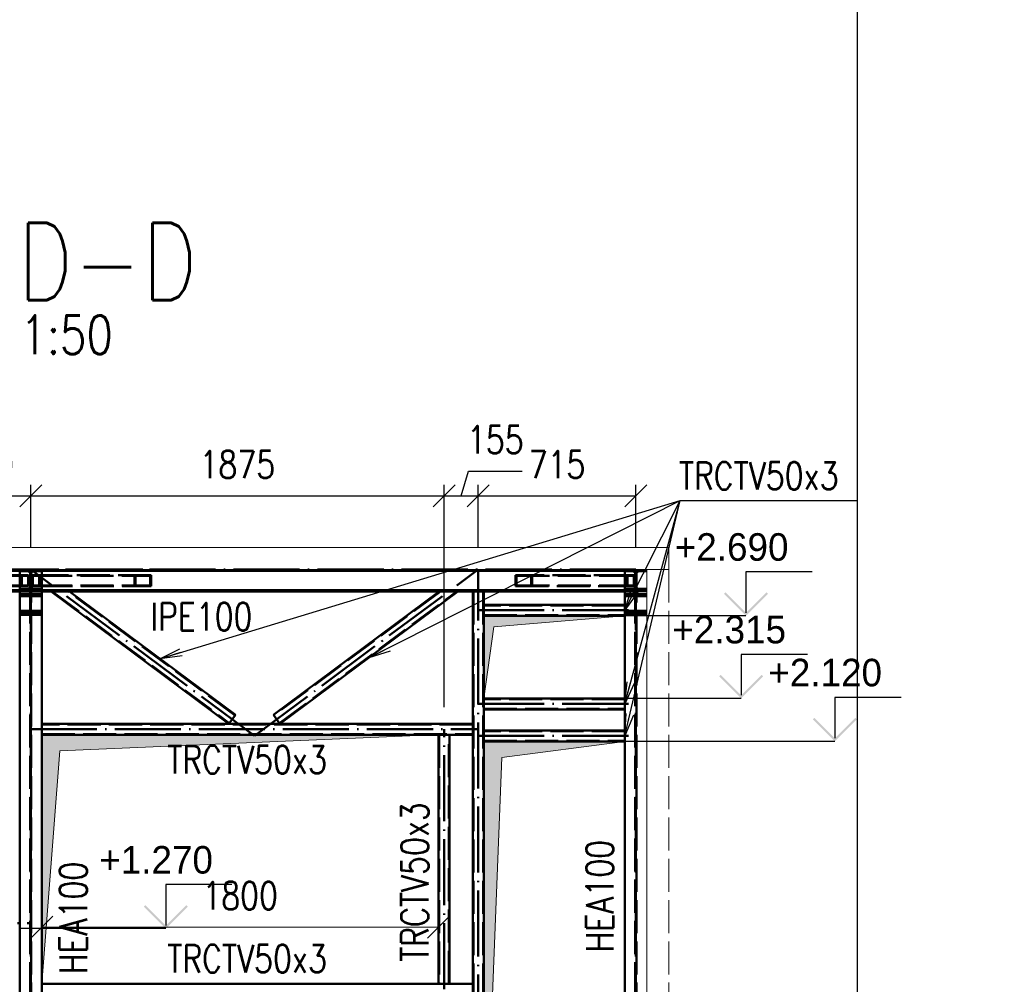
# Paper-space layout 'Layout1' of a CAD drawing. Extents: x -2 to 935, y -36 to 422.
# Tile 29 of 63: x 457 to 546, y 72 to 160. Entities that reach past the tile are written whole.
import ezdxf
from ezdxf.enums import TextEntityAlignment as Align

# ---------------------------------------------------------------- set-up
doc = ezdxf.new("R2010")
doc.units = 0
doc.linetypes.add('ACAD_ISO02W100', pattern=[15, 12, -3])
doc.linetypes.add('ACAD_ISO04W100', pattern=[30.5, 24, -3, 0.5, -3])
doc.layers.get('0').update_dxf_attribs({"linetype": 'CONTINUOUS'})
doc.layers.get('DEFPOINTS').update_dxf_attribs({"color": 132, "linetype": 'CONTINUOUS'})
doc.layers.add('RAMECEK_HP', color=251, linetype='CONTINUOUS')
for name, color, linetype, lineweight in [('SS_KOTY', 3, 'CONTINUOUS', 25), ('SS_KOTY-VYSKOVA', 140, 'CONTINUOUS', 25), ('SS_OPLASTENI-PANEL', 9, 'CONTINUOUS', 13), ('SS_PODKLADY', 9, 'CONTINUOUS', 13), ('SS_PODKLADY_KOTY', 251, 'CONTINUOUS', 13), ('SS_POPIS_PROFILU', 13, 'CONTINUOUS', 25), ('SS_SLOUPY', 143, 'CONTINUOUS', 50), ('SS_VAZNICE', 11, 'CONTINUOUS', 50), ('SS_ZTUŽENÍ', 81, 'CONTINUOUS', 50)]:
    doc.layers.add(name, color=color, linetype=linetype, lineweight=lineweight)
doc.styles.add('ROMANS', font='romans.shx', dxfattribs={"width": 0.8})
doc.styles.add('romans.shx', font='romans.shx', dxfattribs={"height": 5})
doc.dimstyles.new('A-1_(2.5)_50AS', dxfattribs={"dimtxt": 2.5, "dimasz": 2, "dimexe": 1, "dimexo": 2, "dimgap": 0, "dimtad": 0, "dimdec": 1, "dimlfac": 50, "dimrnd": 1, "dimtxsty": 'ROMANS', "dimblk1": 'OBLIQUE', "dimblk2": 'OBLIQUE', "dimsah": 1, "dimcen": 2, "dimclrd": 256, "dimclre": 256, "dimclrt": 256, "dimadec": 1, "dimazin": 2, "dimtfac": 0.714286, "dimtdec": 1, "dimtmove": 0, "dimatfit": 3, "dimldrblk": 'OPEN', "dimfxl": 1, "dimtvp": 1.142857, "dimtfill": 1, "dimtolj": 1, "dimlwd": -1, "dimlwe": -1, "dimarcsym": 0})

# ---------------------------------------------------------------- blocks, each defined once
blk = doc.blocks.new('*U6')
at = {"layer": 'DEFPOINTS'}
blk.add_lwpolyline([(743, 0), (533, 0), (533, 297), (743, 297)], close=True, dxfattribs=at)
at = {"layer": 'DEFPOINTS', "style": 'ROMANS', "width": 0.8}
blk.add_attdef('TISK', text='', height=10, dxfattribs=at).set_placement((743, -33), align=Align.RIGHT)
blk = doc.blocks.new('_Oblique')
at = {"color": 0, "linetype": 'ByBlock', "lineweight": -2}
blk.add_line((-0.5, -0.5), (0.5, 0.5), dxfattribs=at)
blk = doc.blocks.new('*D139')
at = {"layer": 'DEFPOINTS', "color": 0, "transparency": 16777216}
for p in [(457.972, 116.49), (457.972, 109.807), (449.772, 77.707)]:
    blk.add_point(p, dxfattribs=at)
at = {"layer": 'SS_KOTY', "transparency": 16777216}
for p, q in [((449.772, 79.707), (449.772, 117.49)), ((457.972, 111.807), (457.972, 117.49)), ((449.772, 116.49), (457.972, 116.49))]:
    blk.add_line(p, q, dxfattribs=at)
at = {"layer": 'SS_KOTY', "transparency": 16777216, "xscale": 2, "yscale": 2, "zscale": 2, "rotation": 180}
blk.add_blockref('_Oblique', (449.772, 116.49), dxfattribs=at)
at = {"layer": 'SS_KOTY', "transparency": 16777216, "xscale": 2, "yscale": 2, "zscale": 2}
blk.add_blockref('_Oblique', (457.972, 116.49), dxfattribs=at)
at = {"layer": 'SS_KOTY', "transparency": 16777216, "insert": (453.872, 119.347), "char_height": 2.5, "attachment_point": 5, "style": 'ROMANS', "bg_fill": 3, "box_fill_scale": 1.1, "bg_fill_color": 256, "bg_fill_true_color": 13158600, "bg_fill_transparency": 0}
blk.add_mtext('\\A1;410', dxfattribs=at)
blk = doc.blocks.new('_OPEN')
at = {"color": 0, "linetype": 'ByBlock'}
for p, q in [((-1, 0.167), (0, 0)), ((0, 0), (-1, -0.167)), ((0, 0), (-1, 0))]:
    blk.add_line(p, q, dxfattribs=at)
blk = doc.blocks.new('*D140')
at = {"layer": 'DEFPOINTS', "color": 0, "transparency": 16777216}
for p in [(495.472, 116.49), (457.972, 109.807), (495.472, 95.307)]:
    blk.add_point(p, dxfattribs=at)
at = {"layer": 'SS_KOTY', "transparency": 16777216}
for p, q in [((457.972, 111.807), (457.972, 117.49)), ((495.472, 97.307), (495.472, 117.49)), ((457.972, 116.49), (495.472, 116.49))]:
    blk.add_line(p, q, dxfattribs=at)
at = {"layer": 'SS_KOTY', "transparency": 16777216, "xscale": 2, "yscale": 2, "zscale": 2, "rotation": 180}
blk.add_blockref('_Oblique', (457.972, 116.49), dxfattribs=at)
at = {"layer": 'SS_KOTY', "transparency": 16777216, "xscale": 2, "yscale": 2, "zscale": 2}
blk.add_blockref('_Oblique', (495.472, 116.49), dxfattribs=at)
at = {"layer": 'SS_KOTY', "transparency": 16777216, "insert": (476.722, 119.347), "char_height": 2.5, "attachment_point": 5, "style": 'ROMANS', "bg_fill": 3, "box_fill_scale": 1.1, "bg_fill_color": 256, "bg_fill_true_color": 13158600, "bg_fill_transparency": 0}
blk.add_mtext('\\A1;1875', dxfattribs=at)
blk = doc.blocks.new('*D141')
at = {"layer": 'DEFPOINTS', "color": 0, "transparency": 16777216}
for p in [(498.572, 116.49), (498.572, 109.807), (495.472, 95.307)]:
    blk.add_point(p, dxfattribs=at)
at = {"layer": 'SS_KOTY', "transparency": 16777216}
for p, q in [((497.022, 116.49), (497.697, 118.74)), ((497.697, 118.74), (502.554, 118.74)), ((495.472, 97.307), (495.472, 117.49)), ((498.572, 111.807), (498.572, 117.49)), ((495.472, 116.49), (498.572, 116.49))]:
    blk.add_line(p, q, dxfattribs=at)
at = {"layer": 'SS_KOTY', "transparency": 16777216, "xscale": 2, "yscale": 2, "zscale": 2, "rotation": 180}
blk.add_blockref('_Oblique', (495.472, 116.49), dxfattribs=at)
at = {"layer": 'SS_KOTY', "transparency": 16777216, "xscale": 2, "yscale": 2, "zscale": 2}
blk.add_blockref('_Oblique', (498.572, 116.49), dxfattribs=at)
at = {"layer": 'SS_KOTY', "transparency": 16777216, "insert": (500.126, 121.597), "char_height": 2.5, "attachment_point": 5, "style": 'ROMANS', "bg_fill": 3, "box_fill_scale": 1.1, "bg_fill_color": 256, "bg_fill_true_color": 13158600, "bg_fill_transparency": 0}
blk.add_mtext('\\A1;155', dxfattribs=at)
blk = doc.blocks.new('*D142')
at = {"layer": 'DEFPOINTS', "color": 0, "transparency": 16777216}
for p in [(512.872, 116.49), (498.572, 109.807), (512.872, 109.807)]:
    blk.add_point(p, dxfattribs=at)
at = {"layer": 'SS_KOTY', "transparency": 16777216}
for p, q in [((498.572, 111.807), (498.572, 117.49)), ((512.872, 111.807), (512.872, 117.49)), ((498.572, 116.49), (512.872, 116.49))]:
    blk.add_line(p, q, dxfattribs=at)
at = {"layer": 'SS_KOTY', "transparency": 16777216, "xscale": 2, "yscale": 2, "zscale": 2, "rotation": 180}
blk.add_blockref('_Oblique', (498.572, 116.49), dxfattribs=at)
at = {"layer": 'SS_KOTY', "transparency": 16777216, "xscale": 2, "yscale": 2, "zscale": 2}
blk.add_blockref('_Oblique', (512.872, 116.49), dxfattribs=at)
at = {"layer": 'SS_KOTY', "transparency": 16777216, "insert": (505.722, 119.347), "char_height": 2.5, "attachment_point": 5, "style": 'ROMANS', "bg_fill": 3, "box_fill_scale": 1.1, "bg_fill_color": 256, "bg_fill_true_color": 13158600, "bg_fill_transparency": 0}
blk.add_mtext('\\A1;715', dxfattribs=at)
blk = doc.blocks.new('*D144')
at = {"layer": 'DEFPOINTS', "color": 0, "transparency": 16777216}
for p in [(494.972, 77.349), (458.972, 72.207, 45599.36), (494.972, 72.207)]:
    blk.add_point(p, dxfattribs=at)
at = {"layer": 'SS_PODKLADY_KOTY', "transparency": 16777216}
for p, q in [((458.972, 74.207), (458.972, 78.349)), ((494.972, 74.207), (494.972, 78.349)), ((458.972, 77.349), (494.972, 77.349))]:
    blk.add_line(p, q, dxfattribs=at)
at = {"layer": 'SS_PODKLADY_KOTY', "transparency": 16777216, "xscale": 2, "yscale": 2, "zscale": 2, "rotation": 180}
blk.add_blockref('_Oblique', (458.972, 77.349), dxfattribs=at)
at = {"layer": 'SS_PODKLADY_KOTY', "transparency": 16777216, "xscale": 2, "yscale": 2, "zscale": 2}
blk.add_blockref('_Oblique', (494.972, 77.349), dxfattribs=at)
at = {"layer": 'SS_PODKLADY_KOTY', "transparency": 16777216, "insert": (476.972, 80.206), "char_height": 2.5, "attachment_point": 5, "style": 'ROMANS', "bg_fill": 3, "box_fill_scale": 1.1, "bg_fill_color": 256, "bg_fill_true_color": 13158600, "bg_fill_transparency": 0}
blk.add_mtext('\\A1;1800', dxfattribs=at)

psp = doc.layouts.get("Layout1")

# ---------------------------------------------------------------- hatches: boundary and pattern name
at = {"layer": 'SS_KOTY-VYSKOVA'}
for points in [[(521.0081, 107.7484), (520.8667, 107.607), (522.8667, 105.607), (524.8667, 107.607), (524.7253, 107.7484), (522.8667, 105.8898)], [(520.577, 100.2484), (520.4355, 100.107), (522.4355, 98.107), (524.4355, 100.107), (524.2941, 100.2484), (522.4355, 98.3898)], [(529.0775, 96.3484), (528.936, 96.207), (530.936, 94.207), (532.936, 96.207), (532.7946, 96.3484), (530.936, 94.4898)]]:
    psp.add_hatch(color=256, dxfattribs=at).paths.add_polyline_path(points)
at = {"layer": 'SS_PODKLADY'}
h = psp.add_hatch(color=256, dxfattribs=at)
h.dxf.hatch_style = 1
h.paths.add_polyline_path([(500.7142, 92.7404), (511.8723, 94.207), (499.0723, 94.207), (499.0723, 51.207)])

# ---------------------------------------------------------------- linework, layer by layer
at = {"layer": 'SS_KOTY-VYSKOVA'}
for p, q in [((528.8667, 109.607, 45599.36), (522.8667, 109.607, 45599.36)), ((522.8667, 109.607, 45599.36), (522.8667, 105.8898, 45599.36)), ((522.8667, 105.607), (511.8727, 105.607)), ((528.4355, 102.107, 45599.36), (522.4355, 102.107, 45599.36)), ((522.4355, 102.107, 45599.36), (522.4355, 98.3898, 45599.36)), ((522.4355, 98.107), (511.8727, 98.107)), ((536.936, 98.207, 45599.36), (530.936, 98.207, 45599.36)), ((530.936, 98.207, 45599.36), (530.936, 94.4898, 45599.36)), ((530.936, 94.207), (511.8731, 94.207))]:
    psp.add_line(p, q, dxfattribs=at)
at = {"layer": 'SS_OPLASTENI-PANEL', "ltscale": 0.25}
psp.add_line((515.8723, 109.807), (515.8723, 111.807), dxfattribs=at)
at = {"layer": 'SS_OPLASTENI-PANEL', "color": 9, "linetype": 'ACAD_ISO02W100', "ltscale": 0.25}
psp.add_line((515.8723, 109.807), (515.8723, 51.807), dxfattribs=at)
at = {"layer": 'SS_PODKLADY', "elevation": 45599.36}
psp.add_lwpolyline([(499.0723, 51.207), (499.0723, 94.207), (511.8723, 94.207), (500.7142, 92.7404), (499.0723, 51.207)], dxfattribs=at)
at = {"layer": 'SS_POPIS_PROFILU', "color": 0, "linetype": 'ByBlock'}
for p, q in [((511.8723, 106.107), (512.4748, 108.043)), ((511.8723, 106.107), (512.7725, 107.893)), ((513.0701, 107.7429), (511.8723, 106.107)), ((511.8723, 97.607), (512.0755, 99.6244)), ((511.8723, 97.607), (512.3971, 99.5369)), ((512.7188, 99.4494), (511.8723, 97.607)), ((511.8723, 94.707), (512.0054, 96.7302)), ((511.8723, 94.707), (512.3299, 96.6539)), ((512.6544, 96.5777), (511.8723, 94.707))]:
    psp.add_line(p, q, dxfattribs=at)
at = {"layer": 'SS_SLOUPY', "color": 7, "linetype": 'ACAD_ISO04W100', "ltscale": 0.25}
psp.add_line((512.8723, 108.887), (512.8723, 104.387), dxfattribs=at)
at = {"layer": 'SS_SLOUPY', "color": 3, "linetype": 'ACAD_ISO02W100', "ltscale": 0.25}
for p, q in [((512.5823, 108.047), (511.8723, 108.047)), ((513.8723, 107.887), (511.8723, 107.887)), ((511.8723, 107.8548), (512.8222, 107.8548)), ((512.8223, 107.5659), (511.8723, 107.5659)), ((513.8723, 107.387), (511.8723, 107.387)), ((512.9223, 107.8548), (513.8723, 107.8548)), ((513.8723, 107.5659), (512.9223, 107.5659)), ((513.8723, 108.047), (513.1623, 108.047)), ((512.8223, 106.0659), (511.8723, 106.0659)), ((511.8723, 105.887), (513.8723, 105.887)), ((513.8723, 105.687), (511.8723, 105.687)), ((513.8723, 106.0659), (512.9223, 106.0659))]:
    psp.add_line(p, q, dxfattribs=at)
at = {"layer": 'SS_SLOUPY', "color": 1, "linetype": 'Continuous', "ltscale": 0.25}
for p, q in [((511.8723, 105.607), (511.8723, 98.107)), ((511.8723, 97.107), (511.8723, 95.207)), ((511.8723, 94.207), (511.8723, 52.407)), ((456.9723, 67.207), (456.9723, 77.207))]:
    psp.add_line(p, q, dxfattribs=at)
at = {"layer": 'SS_SLOUPY', "color": 3, "linetype": 'ACAD_ISO02W100', "ltscale": 0.25, "extrusion": (-7.53634e-13, 1.81905e-12, -1)}
psp.add_arc((-512.5823, 108.287), 0.24, 180.011545, 270, dxfattribs=at)
at = {"layer": 'SS_SLOUPY', "color": 3, "linetype": 'ACAD_ISO02W100', "ltscale": 0.25, "extrusion": (1.81881e-12, 7.53511e-13, -1)}
psp.add_arc((-513.1623, 108.287, 0), 0.24, 270, 0, dxfattribs=at)
at = {"layer": 'SS_VAZNICE', "color": 3, "linetype": 'ACAD_ISO02W100', "ltscale": 0.25}
for p, q in [((511.8723, 107.921), (512.8222, 107.921)), ((511.8723, 107.807), (512.8222, 107.807))]:
    psp.add_line(p, q, dxfattribs=at)
at = {"layer": 'SS_ZTUŽENÍ', "color": 3, "linetype": 'ACAD_ISO02W100', "ltscale": 0.25}
for p, q in [((503.4599, 109.307), (503.4599, 108.307)), ((512.1114, 109.307), (512.0716, 109.307)), ((512.0716, 108.307), (512.0716, 109.307)), ((512.7344, 109.307), (512.1114, 109.307)), ((512.1114, 109.247), (512.6947, 109.247)), ((512.1114, 108.367), (512.1114, 109.247)), ((512.6947, 108.367), (512.6947, 109.247)), ((512.7344, 108.307), (512.7344, 109.307)), ((512.0716, 108.307), (512.7344, 108.307)), ((512.1114, 108.367), (512.6947, 108.367)), ((499.0723, 94.267), (511.8722, 94.267))]:
    psp.add_line(p, q, dxfattribs=at)
at = {"layer": 'SS_ZTUŽENÍ', "color": 1, "linetype": 'Continuous', "ltscale": 0.25}
for p, q in [((511.8723, 106.607), (511.8723, 105.607)), ((511.8723, 98.107), (511.8723, 97.107)), ((498.0723, 94.807), (498.0723, 72.207)), ((511.8723, 95.207), (511.8723, 94.207)), ((499.0723, 94.207), (511.8722, 94.207)), ((498.0723, 72.207), (498.0723, 71.207))]:
    psp.add_line(p, q, dxfattribs=at)
at = {"layer": 'SS_ZTUŽENÍ', "color": 7, "linetype": 'ACAD_ISO04W100', "ltscale": 0.25}
psp.add_line((498.5723, 94.707), (512.8723, 94.707), dxfattribs=at)

# ---------------------------------------------------------------- block references
at = {"layer": 'RAMECEK_HP'}
psp.add_blockref('*U6', (0, 0), dxfattribs=at)

# ---------------------------------------------------------------- texts
at = {"layer": 'SS_KOTY-VYSKOVA'}
for s, p in [('+2.690', (516.4081, 110.607)), ('+2.315', (516.1853, 103.107)), ('+2.120', (524.8941, 99.207))]:
    psp.add_text(s, height=2.5, dxfattribs=at).set_placement(p)
at = {"layer": 'SS_POPIS_PROFILU', "color": 6, "style": 'romans.shx', "width": 0.8}
psp.add_text('D-D', height=7, dxfattribs=at).set_placement((456.7811, 134.2703))
at = {"layer": 'SS_POPIS_PROFILU', "color": 2, "style": 'romans.shx', "width": 0.8}
psp.add_text('1:50', height=3.5, dxfattribs=at).set_placement((457.0313, 129.3703))
at = {"layer": 'SS_POPIS_PROFILU', "color": 13, "style": 'romans.shx', "width": 0.8}
for p in [(516.7776, 117.0686), (516.7776, 117.0686), (516.7776, 117.0686), (516.7776, 117.0686), (516.7776, 117.0686), (470.354, 91.297)]:
    psp.add_text('TRCTV50x3', height=2.5, dxfattribs=at).set_placement(p)
psp.add_text('HEA100', height=2.5, rotation=90, dxfattribs=at).set_placement((510.8579, 75.0632))

# ---------------------------------------------------------------- next in the draw order: dimensions: what is measured, and where the dimension line sits
at = {"layer": 'SS_KOTY'}
dim = psp.add_linear_dim(base=(457.9723, 116.4899), p1=(449.7723, 77.707), p2=(457.9723, 109.807), dimstyle='A-1_(2.5)_50AS', override={"dimtmove": 1}, dxfattribs=at)
dim.commit()
dim.dimension.update_dxf_attribs({"geometry": '*D139', "text_midpoint": (453.8723, 119.3471)})

# ---------------------------------------------------------------- next in the draw order: hatches: boundary and pattern name
at = {"layer": 'SS_PODKLADY'}
h = psp.add_hatch(color=256, dxfattribs=at)
h.dxf.hatch_style = 1
h.paths.add_polyline_path([(460.6142, 93.3404), (494.4723, 94.807), (458.9723, 94.807), (458.9723, 72.207)])

# ---------------------------------------------------------------- next in the draw order: linework, layer by layer
at = {"layer": 'SS_PODKLADY', "elevation": 45599.36}
psp.add_lwpolyline([(458.9723, 72.207), (458.9723, 94.807), (494.4723, 94.807), (460.6142, 93.3404), (458.9723, 72.207)], dxfattribs=at)
at = {"layer": 'SS_ZTUŽENÍ', "color": 1, "linetype": 'Continuous', "ltscale": 0.25}
for p, q in [((458.9723, 94.807), (498.0722, 94.807)), ((456.9723, 77.207), (456.9723, 78.207))]:
    psp.add_line(p, q, dxfattribs=at)

# ---------------------------------------------------------------- next in the draw order: dimensions: what is measured, and where the dimension line sits
at = {"layer": 'SS_KOTY'}
dim = psp.add_linear_dim(base=(495.4723, 116.4899), p1=(457.9723, 109.807), p2=(495.4723, 95.307), dimstyle='A-1_(2.5)_50AS', override={"dimtmove": 1}, dxfattribs=at)
dim.commit()
dim.dimension.update_dxf_attribs({"geometry": '*D140', "text_midpoint": (476.7223, 119.3471)})

# ---------------------------------------------------------------- next in the draw order: linework, layer by layer
at = {"layer": 'SS_POPIS_PROFILU', "color": 0, "linetype": 'ByBlock'}
for p, q in [((488.655, 101.807), (490.29, 103.0062)), ((469.692, 101.7125), (471.5085, 102.6134)), ((469.692, 101.7125), (471.6054, 102.2945)), ((471.7024, 101.9756), (469.692, 101.7125)), ((488.655, 101.807), (490.4403, 102.7086)), ((490.5906, 102.4111), (488.655, 101.807))]:
    psp.add_line(p, q, dxfattribs=at)
at = {"layer": 'SS_SLOUPY', "color": 1, "linetype": 'Continuous', "ltscale": 0.25}
psp.add_line((456.9723, 78.207), (456.9723, 109.807), dxfattribs=at)
at = {"layer": 'SS_SLOUPY', "color": 3, "linetype": 'ACAD_ISO02W100', "ltscale": 0.25}
for p, q in [((456.9723, 109.707), (458.9723, 109.707)), ((456.9723, 109.647), (457.6823, 109.647)), ((458.2623, 109.647), (458.9723, 109.647)), ((457.6823, 108.047), (456.9723, 108.047)), ((458.9722, 107.887), (456.9723, 107.887)), ((456.9723, 107.8548), (457.9222, 107.8548)), ((457.9223, 107.5659), (456.9723, 107.5659)), ((458.9723, 107.387), (456.9723, 107.387)), ((458.0223, 107.8548), (458.9723, 107.8548)), ((458.9723, 107.5659), (458.0223, 107.5659)), ((458.9723, 108.047), (458.2623, 108.047)), ((457.9223, 106.0659), (456.9723, 106.0659)), ((456.9723, 105.887), (458.9723, 105.887)), ((458.9723, 105.687), (456.9723, 105.687)), ((458.9723, 106.0659), (458.0223, 106.0659))]:
    psp.add_line(p, q, dxfattribs=at)
at = {"layer": 'SS_SLOUPY', "color": 7, "linetype": 'ACAD_ISO04W100', "ltscale": 0.25}
for p, q in [((457.9723, 109.807), (457.9723, 109.807)), ((457.9723, 108.887), (457.9723, 104.387))]:
    psp.add_line(p, q, dxfattribs=at)
at = {"layer": 'SS_SLOUPY', "color": 3, "linetype": 'ACAD_ISO02W100', "ltscale": 0.25, "extrusion": (-1.00478e-12, -2.42526e-12, -1)}
psp.add_arc((-457.6823, 109.407), 0.24, 90, 179.988462, dxfattribs=at)
at = {"layer": 'SS_SLOUPY', "color": 3, "linetype": 'ACAD_ISO02W100', "ltscale": 0.25, "extrusion": (2.42514e-12, -1.00454e-12, -1)}
psp.add_arc((-458.2623, 109.407, 0), 0.24, 0.011538, 90, dxfattribs=at)
at = {"layer": 'SS_SLOUPY', "color": 3, "linetype": 'ACAD_ISO02W100', "ltscale": 0.25, "extrusion": (-7.53634e-13, 1.81905e-12, -1)}
psp.add_arc((-457.6823, 108.287), 0.24, 180.011545, 270, dxfattribs=at)
at = {"layer": 'SS_SLOUPY', "color": 3, "linetype": 'ACAD_ISO02W100', "ltscale": 0.25, "extrusion": (1.81881e-12, 7.53511e-13, -1)}
psp.add_arc((-458.2623, 108.287), 0.24, 270, 359.988455, dxfattribs=at)
at = {"layer": 'SS_VAZNICE', "color": 7, "linetype": 'ACAD_ISO04W100', "ltscale": 0.25}
psp.add_line((457.9723, 109.807), (403.0723, 109.807), dxfattribs=at)
at = {"layer": 'SS_VAZNICE', "color": 1, "linetype": 'Continuous', "ltscale": 0.25}
for p, q in [((404.0723, 109.693), (456.9723, 109.693)), ((404.0723, 107.921), (456.9723, 107.921)), ((435.2723, 107.807), (456.9723, 107.807)), ((458.9723, 107.807), (459.8233, 107.807))]:
    psp.add_line(p, q, dxfattribs=at)
at = {"layer": 'SS_VAZNICE', "color": 3, "linetype": 'ACAD_ISO02W100', "ltscale": 0.25}
for p, q in [((456.9723, 109.693), (457.9222, 109.693)), ((458.0223, 109.693), (458.9723, 109.693)), ((456.9723, 107.921), (457.9222, 107.921)), ((456.9723, 107.807), (457.9222, 107.807)), ((458.0223, 107.921), (458.9723, 107.921)), ((458.0223, 107.807), (458.9723, 107.807))]:
    psp.add_line(p, q, dxfattribs=at)
at = {"layer": 'SS_ZTUŽENÍ', "color": 3, "linetype": 'ACAD_ISO02W100', "ltscale": 0.25}
for p, q in [((456.9723, 109.307), (447.0513, 109.307)), ((447.1418, 109.247), (457.1562, 109.247)), ((457.1164, 109.307), (456.9723, 109.307)), ((457.1562, 109.307), (457.1164, 109.307)), ((457.1164, 108.307), (457.1164, 109.307)), ((457.7793, 109.307), (457.1562, 109.307)), ((457.1562, 109.247), (457.7395, 109.247)), ((457.1562, 108.367), (457.1562, 109.247)), ((457.7395, 108.367), (457.7395, 109.247)), ((457.7793, 108.307), (457.7793, 109.307)), ((458.7729, 109.307), (458.1101, 109.307)), ((458.1101, 109.307), (458.1101, 108.307)), ((458.1499, 109.247), (458.7332, 109.247)), ((458.1499, 109.247), (458.1499, 108.367)), ((458.7332, 109.247), (468.8027, 109.247)), ((458.7332, 109.247), (458.7332, 108.367)), ((468.8933, 109.307), (458.7729, 109.307)), ((458.7729, 109.307), (458.7729, 108.307)), ((467.3846, 108.307), (467.3846, 109.307)), ((467.4751, 108.367), (467.4751, 109.247)), ((468.8027, 108.367), (468.8027, 109.247)), ((468.8933, 108.307), (468.8933, 109.307)), ((447.0513, 108.307), (457.1164, 108.307)), ((447.1418, 108.367), (457.1562, 108.367)), ((457.1164, 108.307), (457.7793, 108.307)), ((457.1562, 108.367), (457.7395, 108.367)), ((458.1101, 108.307), (458.7729, 108.307)), ((458.1499, 108.367), (458.7332, 108.367)), ((458.7332, 108.367), (468.8027, 108.367)), ((458.7729, 108.307), (468.8933, 108.307)), ((459.9238, 107.807), (475.9915, 95.8552)), ((476.5167, 96.5612), (461.3983, 107.807))]:
    psp.add_line(p, q, dxfattribs=at)
at = {"layer": 'SS_ZTUŽENÍ', "color": 7, "linetype": 'ACAD_ISO04W100', "ltscale": 0.25}
for p, q in [((457.9723, 109.807), (447.8056, 109.807)), ((478.2723, 94.707), (457.9723, 109.807)), ((468.1389, 109.807), (457.9723, 109.807))]:
    psp.add_line(p, q, dxfattribs=at)
at = {"layer": 'SS_ZTUŽENÍ', "color": 1, "linetype": 'Continuous', "ltscale": 0.25}
for p, q in [((459.8233, 107.807), (475.9557, 95.807)), ((459.8233, 107.807), (461.4988, 107.807)), ((476.5525, 96.6094), (461.4988, 107.807)), ((475.9557, 95.807), (476.5525, 96.6094)), ((479.992, 96.6094), (480.5888, 95.807))]:
    psp.add_line(p, q, dxfattribs=at)

# ---------------------------------------------------------------- next in the draw order: texts
at = {"layer": 'SS_POPIS_PROFILU', "color": 13, "style": 'romans.shx', "width": 0.8}
psp.add_text('IPE100', height=2.5, dxfattribs=at).set_placement((468.831, 104.286))

# ---------------------------------------------------------------- next in the draw order: dimensions: what is measured, and where the dimension line sits
at = {"layer": 'SS_KOTY'}
dim = psp.add_linear_dim(base=(498.5723, 116.4899), p1=(495.4723, 95.307), p2=(498.5723, 109.807), dimstyle='A-1_(2.5)_50AS', override={"dimtmove": 1}, dxfattribs=at)
dim.commit()
dim.dimension.update_dxf_attribs({"geometry": '*D141', "text_midpoint": (497.6973, 121.5971)})
at = {"layer": 'SS_PODKLADY_KOTY'}
dim = psp.add_linear_dim(base=(494.9723, 77.349), p1=(458.9723, 72.207, 45599.36), p2=(494.9723, 72.207), dimstyle='A-1_(2.5)_50AS', dxfattribs=at)
dim.commit()
dim.dimension.update_dxf_attribs({"geometry": '*D144', "text_midpoint": (476.9723, 80.2062)})

# ---------------------------------------------------------------- next in the draw order: hatches: boundary and pattern name
at = {"layer": 'SS_KOTY-VYSKOVA'}
psp.add_hatch(color=256, dxfattribs=at).paths.add_polyline_path([(468.3698, 79.3484), (468.2284, 79.207), (470.2284, 77.207), (472.2284, 79.207), (472.0869, 79.3484), (470.2284, 77.4898)])
at = {"layer": 'SS_PODKLADY'}
h = psp.add_hatch(color=256, dxfattribs=at)
h.dxf.hatch_style = 1
h.paths.add_polyline_path([(499.0723, 98.107), (499.9886, 104.6098), (511.8723, 105.607), (499.0723, 105.607)])

# ---------------------------------------------------------------- next in the draw order: linework, layer by layer
at = {"layer": 'SS_KOTY-VYSKOVA'}
for p, q in [((476.2284, 81.207, 45599.36), (470.2284, 81.207, 45599.36)), ((470.2284, 81.207, 45599.36), (470.2284, 77.4898, 45599.36)), ((470.2284, 77.207), (456.9728, 77.207))]:
    psp.add_line(p, q, dxfattribs=at)
at = {"layer": 'SS_PODKLADY', "elevation": 45599.36}
psp.add_lwpolyline([(499.0723, 98.107), (499.0723, 105.607), (511.8723, 105.607), (499.9886, 104.6098), (499.0723, 98.107)], dxfattribs=at)
at = {"layer": 'SS_SLOUPY', "color": 3, "linetype": 'ACAD_ISO02W100', "ltscale": 0.25}
for p, q in [((457.9223, 52.407), (457.9223, 109.807)), ((458.0223, 109.807), (458.0223, 52.407))]:
    psp.add_line(p, q, dxfattribs=at)
at = {"layer": 'SS_SLOUPY', "color": 7, "linetype": 'ACAD_ISO04W100', "ltscale": 0.25}
psp.add_line((457.9723, 51.807), (457.9723, 109.807), dxfattribs=at)
at = {"layer": 'SS_SLOUPY', "color": 1, "linetype": 'Continuous', "ltscale": 0.25}
psp.add_line((458.9723, 52.407), (458.9723, 109.807), dxfattribs=at)
at = {"layer": 'SS_VAZNICE', "color": 1, "linetype": 'Continuous', "ltscale": 0.25}
for p, q in [((458.9723, 107.921), (511.8723, 107.921)), ((461.4988, 107.807), (495.0457, 107.807)), ((496.7213, 107.807), (498.0723, 107.807)), ((499.0723, 107.807), (511.8723, 107.807))]:
    psp.add_line(p, q, dxfattribs=at)
at = {"layer": 'SS_ZTUŽENÍ', "color": 3, "linetype": 'ACAD_ISO02W100', "ltscale": 0.25}
for p, q in [((512.0716, 109.307), (501.9513, 109.307)), ((501.9513, 109.307), (501.9513, 108.307)), ((502.0418, 109.247), (512.1114, 109.247)), ((502.0418, 109.247), (502.0418, 108.367)), ((503.3694, 109.247), (503.3694, 108.367)), ((501.9513, 108.307), (512.0716, 108.307)), ((502.0418, 108.367), (512.1114, 108.367)), ((495.1463, 107.807), (480.0278, 96.5612)), ((480.553, 95.8552), (496.6207, 107.807)), ((498.1323, 107.807), (498.1323, 52.307)), ((499.0123, 52.307), (499.0123, 107.807)), ((511.8722, 106.547), (499.0723, 106.547)), ((499.0723, 105.667), (511.8722, 105.667)), ((511.8722, 98.047), (499.0723, 98.047)), ((499.0723, 97.167), (511.8722, 97.167)), ((498.0722, 95.747), (458.9723, 95.747)), ((458.9723, 94.867), (498.0722, 94.867)), ((495.0323, 94.807), (495.0323, 72.207)), ((495.9123, 72.207), (495.9123, 94.807)), ((511.8722, 95.147), (499.0723, 95.147))]:
    psp.add_line(p, q, dxfattribs=at)
at = {"layer": 'SS_ZTUŽENÍ', "color": 1, "linetype": 'Continuous', "ltscale": 0.25}
for p, q in [((495.0457, 107.807), (479.992, 96.6094)), ((480.5888, 95.807), (496.7213, 107.807)), ((495.0457, 107.807), (496.7213, 107.807)), ((498.0723, 107.807), (499.0723, 107.807)), ((498.0723, 107.807), (498.0723, 95.807)), ((499.0723, 52.307), (499.0723, 107.807)), ((511.8722, 106.607), (499.0723, 106.607)), ((499.0723, 105.607), (511.8722, 105.607)), ((511.8722, 98.107), (499.0723, 98.107)), ((499.0723, 97.107), (511.8722, 97.107)), ((498.0722, 95.807), (458.9723, 95.807)), ((498.0723, 95.807), (498.0723, 94.807)), ((494.9723, 94.807), (494.9723, 72.207)), ((495.9723, 72.207), (495.9723, 94.807)), ((511.8722, 95.207), (499.0723, 95.207)), ((498.0722, 72.207), (458.9723, 72.207))]:
    psp.add_line(p, q, dxfattribs=at)
at = {"layer": 'SS_ZTUŽENÍ', "color": 7, "linetype": 'ACAD_ISO04W100', "ltscale": 0.25}
for p, q in [((498.5723, 106.107), (512.8723, 106.107)), ((498.5723, 97.607), (512.8723, 97.607)), ((457.9723, 95.307), (498.5723, 95.307)), ((495.4723, 71.707), (495.4723, 95.307)), ((434.7723, 77.707), (457.9723, 77.707))]:
    psp.add_line(p, q, dxfattribs=at)

# ---------------------------------------------------------------- next in the draw order: texts
at = {"layer": 'SS_KOTY-VYSKOVA'}
psp.add_text('+1.270', height=2.5, dxfattribs=at).set_placement((464.1864, 82.207))
at = {"layer": 'SS_POPIS_PROFILU', "color": 13, "style": 'romans.shx', "width": 0.8}
for s, p in [('TRCTV50x3', (494.0692, 74.1994)), ('HEA100', (463.0902, 73.0881))]:
    psp.add_text(s, height=2.5, rotation=90, dxfattribs=at).set_placement(p)
psp.add_text('TRCTV50x3', height=2.5, dxfattribs=at).set_placement((470.354, 73.228))

# ---------------------------------------------------------------- next in the draw order: dimensions: what is measured, and where the dimension line sits
at = {"layer": 'SS_KOTY'}
dim = psp.add_linear_dim(base=(512.8723, 116.4899), p1=(498.5723, 109.807), p2=(512.8723, 109.807), dimstyle='A-1_(2.5)_50AS', override={"dimtmove": 1}, dxfattribs=at)
dim.commit()
dim.dimension.update_dxf_attribs({"geometry": '*D142', "text_midpoint": (505.7223, 119.3471)})

# ---------------------------------------------------------------- next in the draw order: linework, layer by layer
at = {"layer": 'SS_OPLASTENI-PANEL', "ltscale": 0.25}
for p, q in [((515.8723, 111.807), (400.0723, 111.807)), ((400.0723, 109.807), (515.8723, 109.807))]:
    psp.add_line(p, q, dxfattribs=at)
at = {"layer": 'SS_OPLASTENI-PANEL', "color": 9, "linetype": 'Continuous', "ltscale": 0.25}
psp.add_line((513.8723, 52.407), (513.8723, 109.807), dxfattribs=at)
at = {"layer": 'SS_POPIS_PROFILU', "color": 13}
for points in [[(469.692, 101.7125), (516.8933, 116.0686), (532.9885, 116.0686)], [(488.655, 101.807), (516.8933, 116.0686), (532.9885, 116.0686)], [(511.8723, 94.707), (516.8933, 116.0686), (532.9885, 116.0686)], [(511.8723, 97.607), (516.8933, 116.0686), (532.9885, 116.0686)], [(511.8723, 106.107), (516.8933, 116.0686), (532.9885, 116.0686)]]:
    psp.add_lwpolyline(points, dxfattribs=at)
at = {"layer": 'SS_SLOUPY', "color": 1, "linetype": 'Continuous', "ltscale": 0.25}
psp.add_line((511.8723, 109.807), (511.8723, 106.607), dxfattribs=at)
at = {"layer": 'SS_SLOUPY', "color": 3, "linetype": 'ACAD_ISO02W100', "ltscale": 0.25}
for p, q in [((511.8723, 109.707), (513.8723, 109.707)), ((511.8723, 109.647), (512.5823, 109.647)), ((512.8223, 52.407), (512.8223, 109.807)), ((512.9223, 109.807), (512.9223, 52.407)), ((513.1623, 109.647), (513.8723, 109.647))]:
    psp.add_line(p, q, dxfattribs=at)
at = {"layer": 'SS_SLOUPY', "color": 7, "linetype": 'ACAD_ISO04W100', "ltscale": 0.25}
for p in [(512.8723, 51.807), (512.8723, 109.807)]:
    psp.add_line(p, (512.8723, 109.807), dxfattribs=at)
at = {"layer": 'SS_SLOUPY', "color": 3, "linetype": 'ACAD_ISO02W100', "ltscale": 0.25, "extrusion": (-1.00478e-12, -2.42526e-12, -1)}
psp.add_arc((-512.5823, 109.407), 0.24, 90, 179.988462, dxfattribs=at)
at = {"layer": 'SS_SLOUPY', "color": 3, "linetype": 'ACAD_ISO02W100', "ltscale": 0.25, "extrusion": (2.42514e-12, -1.00454e-12, -1)}
psp.add_arc((-513.1623, 109.407, 0), 0.24, 0, 90, dxfattribs=at)
at = {"layer": 'SS_VAZNICE', "color": 7, "linetype": 'ACAD_ISO04W100', "ltscale": 0.25}
psp.add_line((512.8723, 109.807), (457.9723, 109.807), dxfattribs=at)
at = {"layer": 'SS_VAZNICE', "color": 1, "linetype": 'Continuous', "ltscale": 0.25}
psp.add_line((458.9723, 109.693), (511.8723, 109.693), dxfattribs=at)
at = {"layer": 'SS_VAZNICE', "color": 3, "linetype": 'ACAD_ISO02W100', "ltscale": 0.25}
psp.add_line((511.8723, 109.693), (512.8222, 109.693), dxfattribs=at)
at = {"layer": 'SS_ZTUŽENÍ', "color": 7, "linetype": 'ACAD_ISO04W100', "ltscale": 0.25}
for p, q in [((478.2723, 94.707), (498.5723, 109.807)), ((498.5723, 51.807), (498.5723, 109.807)), ((512.8723, 109.807), (502.7056, 109.807))]:
    psp.add_line(p, q, dxfattribs=at)

doc.saveas('drawing.dxf')
